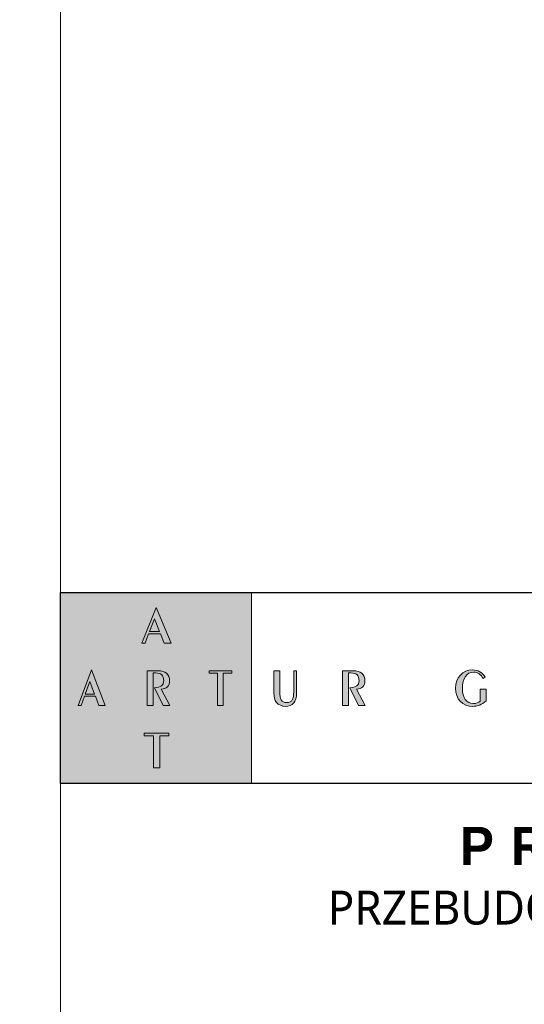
# Model space of a CAD drawing. Header units: millimetres. Extents: x -221 to 149158, y -114258 to 0.
# Tile 119 of 219: x 103296 to 103772, y -66429 to -65501. Entities that reach past the tile are written whole.
import ezdxf

# ---------------------------------------------------------------- set-up
doc = ezdxf.new("R2010")
doc.units = ezdxf.units.MM
doc.layers.get('0').update_dxf_attribs({"lineweight": 0})
doc.layers.add('A-opisram.ART', color=250, linetype='Continuous', lineweight=0)
doc.layers.add('opis..KF', color=250, linetype='Continuous', lineweight=15)
doc.layers.add('A-przekrycieram.ART', color=7, linetype='Continuous', lineweight=0, true_color=0xffffff)
doc.styles.add('ARCH', font='segoeuil.ttf')

# ---------------------------------------------------------------- blocks, each defined once
blk = doc.blocks.new('*U1674')
at = {"layer": 'A-przekrycieram.ART'}
h = blk.add_hatch(color=256, dxfattribs=at)
h.dxf.hatch_style = 1
h.paths.add_polyline_path([(0, 4200), (5940, 4200), (5940, 0), (0, 0)])
h.paths.add_polyline_path([(200, 4100), (5840, 4100), (5840, 100), (200, 100)], flags=16)
at = {"layer": 'A-opisram.ART'}
blk.add_line((4999.44, 100), (4999.44, 4100), dxfattribs=at)
blk = doc.blocks.new('A$C3E4B4AA6')
at = {"layer": 'opis..KF', "lineweight": 0}
h = blk.add_hatch(color=256, dxfattribs=at)
h.dxf.hatch_style = 1
h.paths.add_polyline_path([(0, 100), (100, 100), (100, 0), (0, 0)])
at = {"layer": 'opis..KF', "lineweight": 0, "true_color": 0xfefefe}
h = blk.add_hatch(color=7, dxfattribs=at)
h.dxf.hatch_style = 1
edge = h.paths.add_edge_path()
edge.add_spline(control_points=[(56.71, 25.08), (56.71, 25.08), (56.71, 26.44), (56.71, 26.44), (56.71, 26.44), (56.71, 26.44), (43.82, 26.44), (43.82, 26.44), (43.82, 26.44), (43.82, 26.44), (43.82, 25.08), (43.82, 25.08), (43.82, 25.08), (43.82, 25.08), (48.6, 25.08), (48.6, 25.08), (48.6, 25.08), (48.6, 25.08), (48.6, 8.22), (48.6, 8.22), (48.6, 8.22), (48.6, 8.22), (51.94, 8.22), (51.94, 8.22), (51.94, 8.22), (51.94, 8.22), (51.94, 25.08), (51.94, 25.08), (51.94, 25.08), (51.94, 25.08), (56.71, 25.08), (56.71, 25.08)], knot_values=[0, 0, 0, 0, 0.111111, 0.111111, 0.111111, 0.111211, 0.222222, 0.222222, 0.222222, 0.222322, 0.333333, 0.333333, 0.333333, 0.333433, 0.444444, 0.444444, 0.444444, 0.444544, 0.555556, 0.555556, 0.555556, 0.555656, 0.666667, 0.666667, 0.666667, 0.666767, 0.777778, 0.777778, 0.777778, 0.777878, 1, 1, 1, 1], degree=3, periodic=0)
edge = h.paths.add_edge_path()
edge.add_spline(control_points=[(89.63, 57.74), (89.63, 57.74), (89.63, 59.11), (89.63, 59.11), (89.63, 59.11), (89.63, 59.11), (77.77, 59.11), (77.77, 59.11), (77.77, 59.11), (77.77, 59.11), (77.77, 57.74), (77.77, 57.74), (77.77, 57.74), (77.77, 57.74), (82.16, 57.74), (82.16, 57.74), (82.16, 57.74), (82.16, 57.74), (82.16, 40.88), (82.16, 40.88), (82.16, 40.88), (82.16, 40.88), (85.24, 40.88), (85.24, 40.88), (85.24, 40.88), (85.24, 40.88), (85.24, 57.74), (85.24, 57.74), (85.24, 57.74), (85.24, 57.74), (89.63, 57.74), (89.63, 57.74)], knot_values=[0, 0, 0, 0, 0.111111, 0.111111, 0.111111, 0.111211, 0.222222, 0.222222, 0.222222, 0.222322, 0.333333, 0.333333, 0.333333, 0.333433, 0.444444, 0.444444, 0.444444, 0.444544, 0.555556, 0.555556, 0.555556, 0.555656, 0.666667, 0.666667, 0.666667, 0.666767, 0.777778, 0.777778, 0.777778, 0.777878, 1, 1, 1, 1], degree=3, periodic=0)
edge = h.paths.add_edge_path()
edge.add_spline(control_points=[(57.21, 40.88), (57.21, 40.88), (52.75, 49.43), (52.75, 49.43), (52.75, 49.43), (55.57, 49.58), (57.12, 51.19), (57.12, 53.77), (57.12, 53.77), (57.12, 57.23), (55.01, 59.11), (50.8, 59.11), (50.8, 59.11), (50.8, 59.11), (45.3, 59.11), (45.3, 59.11), (45.3, 59.11), (45.3, 59.11), (45.3, 40.88), (45.3, 40.88), (45.3, 40.88), (45.3, 40.88), (48.42, 40.88), (48.42, 40.88), (48.42, 40.88), (48.42, 40.88), (48.42, 57.94), (48.42, 57.94), (48.42, 57.94), (48.42, 57.94), (49.7, 57.94), (49.7, 57.94), (49.7, 57.94), (52.61, 57.94), (54.05, 56.62), (54.05, 53.92), (54.05, 53.92), (54.05, 51.31), (52.55, 50.36), (49.2, 50.12), (49.2, 50.12), (49.2, 50.12), (53.71, 40.88), (53.71, 40.88), (53.71, 40.88), (53.71, 40.88), (57.21, 40.88), (57.21, 40.88)], knot_values=[0, 0, 0, 0, 0.076923, 0.076923, 0.076923, 0.077023, 0.153846, 0.153846, 0.153846, 0.153946, 0.230769, 0.230769, 0.230769, 0.230869, 0.307692, 0.307692, 0.307692, 0.307792, 0.384615, 0.384615, 0.384615, 0.384715, 0.461538, 0.461538, 0.461538, 0.461638, 0.538462, 0.538462, 0.538462, 0.538562, 0.615385, 0.615385, 0.615385, 0.615485, 0.692308, 0.692308, 0.692308, 0.692408, 0.769231, 0.769231, 0.769231, 0.769331, 0.846154, 0.846154, 0.846154, 0.846254, 1, 1, 1, 1], degree=3, periodic=0)
edge = h.paths.add_edge_path()
edge.add_spline(control_points=[(23.35, 40.88), (23.35, 40.88), (16.17, 59.5), (16.17, 59.5), (16.17, 59.5), (16.17, 59.5), (9.29, 40.88), (9.29, 40.88), (9.29, 40.88), (9.29, 40.88), (10.79, 40.88), (10.79, 40.88), (10.79, 40.88), (10.79, 40.88), (12.5, 45.73), (12.5, 45.73), (12.5, 45.73), (12.5, 45.73), (18.28, 45.73), (18.28, 45.73), (18.28, 45.73), (18.28, 45.73), (20.03, 40.88), (20.03, 40.88), (20.03, 40.88), (20.03, 40.88), (23.35, 40.88), (23.35, 40.88)], knot_values=[0, 0, 0, 0, 0.125, 0.125, 0.125, 0.1251, 0.25, 0.25, 0.25, 0.2501, 0.375, 0.375, 0.375, 0.3751, 0.5, 0.5, 0.5, 0.5001, 0.625, 0.625, 0.625, 0.6251, 0.75, 0.75, 0.75, 0.7501, 1, 1, 1, 1], degree=3, periodic=0)
edge = h.paths.add_edge_path(flags=16)
edge.add_spline(control_points=[(17.81, 46.88), (17.81, 46.88), (12.94, 46.88), (12.94, 46.88), (12.94, 46.88), (12.94, 46.88), (15.39, 53.53), (15.39, 53.53), (15.39, 53.53), (15.39, 53.53), (17.81, 46.88), (17.81, 46.88)], knot_values=[0, 0, 0, 0, 0.25, 0.25, 0.25, 0.2501, 0.5, 0.5, 0.5, 0.5001, 1, 1, 1, 1], degree=3, periodic=0)
edge = h.paths.add_edge_path()
edge.add_spline(control_points=[(57.87, 73.56), (57.87, 73.56), (50.07, 92.18), (50.07, 92.18), (50.07, 92.18), (50.07, 92.18), (42.59, 73.56), (42.59, 73.56), (42.59, 73.56), (42.59, 73.56), (44.23, 73.56), (44.23, 73.56), (44.23, 73.56), (44.23, 73.56), (46.08, 78.41), (46.08, 78.41), (46.08, 78.41), (46.08, 78.41), (52.36, 78.41), (52.36, 78.41), (52.36, 78.41), (52.36, 78.41), (54.26, 73.56), (54.26, 73.56), (54.26, 73.56), (54.26, 73.56), (57.87, 73.56), (57.87, 73.56)], knot_values=[0, 0, 0, 0, 0.125, 0.125, 0.125, 0.1251, 0.25, 0.25, 0.25, 0.2501, 0.375, 0.375, 0.375, 0.3751, 0.5, 0.5, 0.5, 0.5001, 0.625, 0.625, 0.625, 0.6251, 0.75, 0.75, 0.75, 0.7501, 1, 1, 1, 1], degree=3, periodic=0)
edge = h.paths.add_edge_path(flags=16)
edge.add_spline(control_points=[(51.85, 79.56), (51.85, 79.56), (46.57, 79.56), (46.57, 79.56), (46.57, 79.56), (46.57, 79.56), (49.22, 86.21), (49.22, 86.21), (49.22, 86.21), (49.22, 86.21), (51.85, 79.56), (51.85, 79.56)], knot_values=[0, 0, 0, 0, 0.25, 0.25, 0.25, 0.2501, 0.5, 0.5, 0.5, 0.5001, 1, 1, 1, 1], degree=3, periodic=0)
at = {"layer": 'opis..KF', "lineweight": 0}
h = blk.add_hatch(color=256, dxfattribs=at)
h.dxf.hatch_style = 1
edge = h.paths.add_edge_path()
edge.add_spline(control_points=[(123.6, 47.49), (123.6, 47.49), (123.6, 59.11), (123.6, 59.11), (123.6, 59.11), (123.6, 59.11), (122.12, 59.11), (122.12, 59.11), (122.12, 59.11), (122.12, 59.11), (122.12, 48.12), (122.12, 48.12), (122.12, 48.12), (122.12, 44.27), (121.38, 42.37), (118.49, 42.37), (118.49, 42.37), (115.6, 42.37), (114.88, 44.29), (114.88, 48.12), (114.88, 48.12), (114.88, 48.12), (114.88, 59.11), (114.88, 59.11), (114.88, 59.11), (114.88, 59.11), (111.76, 59.11), (111.76, 59.11), (111.76, 59.11), (111.76, 59.11), (111.76, 47.49), (111.76, 47.49), (111.76, 47.49), (111.76, 45.32), (111.97, 43.76), (113.18, 42.37), (113.18, 42.37), (114.16, 41.22), (115.87, 40.44), (117.71, 40.44), (117.71, 40.44), (121.65, 40.44), (123.6, 42.78), (123.6, 47.49)], knot_values=[0, 0, 0, 0, 0.083333, 0.083333, 0.083333, 0.083433, 0.166667, 0.166667, 0.166667, 0.166767, 0.25, 0.25, 0.25, 0.2501, 0.333333, 0.333333, 0.333333, 0.333433, 0.416667, 0.416667, 0.416667, 0.416767, 0.5, 0.5, 0.5, 0.5001, 0.583333, 0.583333, 0.583333, 0.583433, 0.666667, 0.666667, 0.666667, 0.666767, 0.75, 0.75, 0.75, 0.7501, 0.833333, 0.833333, 0.833333, 0.833433, 1, 1, 1, 1], degree=3, periodic=0)
h = blk.add_hatch(color=256, dxfattribs=at)
h.dxf.hatch_style = 1
edge = h.paths.add_edge_path()
edge.add_spline(control_points=[(159.55, 40.88), (159.55, 40.88), (155.09, 49.43), (155.09, 49.43), (155.09, 49.43), (157.91, 49.58), (159.46, 51.19), (159.46, 53.77), (159.46, 53.77), (159.46, 57.23), (157.35, 59.11), (153.14, 59.11), (153.14, 59.11), (153.14, 59.11), (147.64, 59.11), (147.64, 59.11), (147.64, 59.11), (147.64, 59.11), (147.64, 40.88), (147.64, 40.88), (147.64, 40.88), (147.64, 40.88), (150.76, 40.88), (150.76, 40.88), (150.76, 40.88), (150.76, 40.88), (150.76, 57.94), (150.76, 57.94), (150.76, 57.94), (150.76, 57.94), (152.04, 57.94), (152.04, 57.94), (152.04, 57.94), (154.95, 57.94), (156.39, 56.62), (156.39, 53.92), (156.39, 53.92), (156.39, 51.31), (154.88, 50.36), (151.54, 50.12), (151.54, 50.12), (151.54, 50.12), (156.05, 40.88), (156.05, 40.88), (156.05, 40.88), (156.05, 40.88), (159.55, 40.88), (159.55, 40.88)], knot_values=[0, 0, 0, 0, 0.076923, 0.076923, 0.076923, 0.077023, 0.153846, 0.153846, 0.153846, 0.153946, 0.230769, 0.230769, 0.230769, 0.230869, 0.307692, 0.307692, 0.307692, 0.307792, 0.384615, 0.384615, 0.384615, 0.384715, 0.461538, 0.461538, 0.461538, 0.461638, 0.538462, 0.538462, 0.538462, 0.538562, 0.615385, 0.615385, 0.615385, 0.615485, 0.692308, 0.692308, 0.692308, 0.692408, 0.769231, 0.769231, 0.769231, 0.769331, 0.846154, 0.846154, 0.846154, 0.846254, 1, 1, 1, 1], degree=3, periodic=0)
h = blk.add_hatch(color=256, dxfattribs=at)
h.dxf.hatch_style = 1
edge = h.paths.add_edge_path()
edge.add_spline(control_points=[(222.92, 43.25), (222.92, 43.25), (222.92, 49.39), (222.92, 49.39), (222.92, 49.39), (222.92, 49.39), (219.85, 49.39), (219.85, 49.39), (219.85, 49.39), (219.85, 49.39), (219.85, 43.2), (219.85, 43.2), (219.85, 43.2), (218.99, 42.39), (217.73, 41.91), (216.26, 41.91), (216.26, 41.91), (212.71, 41.91), (210.47, 44.73), (210.47, 49.87), (210.47, 49.87), (210.47, 55.16), (212.8, 58.3), (216.41, 58.3), (216.41, 58.3), (218.58, 58.3), (220.26, 57.18), (221.38, 54.97), (221.38, 54.97), (221.38, 54.97), (222.48, 55.72), (222.48, 55.72), (222.48, 55.72), (221.02, 58.23), (218.8, 59.5), (215.7, 59.5), (215.7, 59.5), (210.78, 59.5), (206.86, 55.5), (206.86, 49.97), (206.86, 49.97), (206.86, 44.27), (210.59, 40.44), (216, 40.44), (216, 40.44), (218.43, 40.44), (220.75, 41.35), (222.92, 43.25)], knot_values=[0, 0, 0, 0, 0.076923, 0.076923, 0.076923, 0.077023, 0.153846, 0.153846, 0.153846, 0.153946, 0.230769, 0.230769, 0.230769, 0.230869, 0.307692, 0.307692, 0.307692, 0.307792, 0.384615, 0.384615, 0.384615, 0.384715, 0.461538, 0.461538, 0.461538, 0.461638, 0.538462, 0.538462, 0.538462, 0.538562, 0.615385, 0.615385, 0.615385, 0.615485, 0.692308, 0.692308, 0.692308, 0.692408, 0.769231, 0.769231, 0.769231, 0.769331, 0.846154, 0.846154, 0.846154, 0.846254, 1, 1, 1, 1], degree=3, periodic=0)
at = {"layer": 'opis..KF', "lineweight": 30}
blk.add_lwpolyline([(0, 100), (933, 100), (933, 0), (0, 0)], close=True, dxfattribs=at)
at = {"layer": 'opis..KF', "lineweight": 0}
blk.add_lwpolyline([(0, 100), (100, 100), (100, 0), (0, 0)], close=True, dxfattribs=at)
at = {"layer": 'opis..KF', "color": 7, "lineweight": 0, "true_color": 0xfefefe}
for points, knots in [([(57.87, 73.56), (57.87, 73.56), (50.07, 92.18), (50.07, 92.18), (50.07, 92.18), (50.07, 92.18), (42.59, 73.56), (42.59, 73.56), (42.59, 73.56), (42.59, 73.56), (44.23, 73.56), (44.23, 73.56), (44.23, 73.56), (44.23, 73.56), (46.08, 78.41), (46.08, 78.41), (46.08, 78.41), (46.08, 78.41), (52.36, 78.41), (52.36, 78.41), (52.36, 78.41), (52.36, 78.41), (54.26, 73.56), (54.26, 73.56), (54.26, 73.56), (54.26, 73.56), (57.87, 73.56), (57.87, 73.56)], [0, 0, 0, 0, 0.125, 0.125, 0.125, 0.125, 0.25, 0.25, 0.25, 0.25, 0.375, 0.375, 0.375, 0.375, 0.5, 0.5, 0.5, 0.5, 0.625, 0.625, 0.625, 0.625, 0.75, 0.75, 0.75, 0.75, 1, 1, 1, 1]), ([(51.85, 79.56), (51.85, 79.56), (46.57, 79.56), (46.57, 79.56), (46.57, 79.56), (46.57, 79.56), (49.22, 86.21), (49.22, 86.21), (49.22, 86.21), (49.22, 86.21), (51.85, 79.56), (51.85, 79.56)], [0, 0, 0, 0, 0.25, 0.25, 0.25, 0.25, 0.5, 0.5, 0.5, 0.5, 1, 1, 1, 1]), ([(23.35, 40.88), (23.35, 40.88), (16.17, 59.5), (16.17, 59.5), (16.17, 59.5), (16.17, 59.5), (9.29, 40.88), (9.29, 40.88), (9.29, 40.88), (9.29, 40.88), (10.79, 40.88), (10.79, 40.88), (10.79, 40.88), (10.79, 40.88), (12.5, 45.73), (12.5, 45.73), (12.5, 45.73), (12.5, 45.73), (18.28, 45.73), (18.28, 45.73), (18.28, 45.73), (18.28, 45.73), (20.03, 40.88), (20.03, 40.88), (20.03, 40.88), (20.03, 40.88), (23.35, 40.88), (23.35, 40.88)], [0, 0, 0, 0, 0.125, 0.125, 0.125, 0.125, 0.25, 0.25, 0.25, 0.25, 0.375, 0.375, 0.375, 0.375, 0.5, 0.5, 0.5, 0.5, 0.625, 0.625, 0.625, 0.625, 0.75, 0.75, 0.75, 0.75, 1, 1, 1, 1]), ([(57.21, 40.88), (57.21, 40.88), (52.75, 49.43), (52.75, 49.43), (52.75, 49.43), (55.57, 49.58), (57.12, 51.19), (57.12, 53.77), (57.12, 53.77), (57.12, 57.23), (55.01, 59.11), (50.8, 59.11), (50.8, 59.11), (50.8, 59.11), (45.3, 59.11), (45.3, 59.11), (45.3, 59.11), (45.3, 59.11), (45.3, 40.88), (45.3, 40.88), (45.3, 40.88), (45.3, 40.88), (48.42, 40.88), (48.42, 40.88), (48.42, 40.88), (48.42, 40.88), (48.42, 57.94), (48.42, 57.94), (48.42, 57.94), (48.42, 57.94), (49.7, 57.94), (49.7, 57.94), (49.7, 57.94), (52.61, 57.94), (54.05, 56.62), (54.05, 53.92), (54.05, 53.92), (54.05, 51.31), (52.55, 50.36), (49.2, 50.12), (49.2, 50.12), (49.2, 50.12), (53.71, 40.88), (53.71, 40.88), (53.71, 40.88), (53.71, 40.88), (57.21, 40.88), (57.21, 40.88)], [0, 0, 0, 0, 0.076923, 0.076923, 0.076923, 0.076923, 0.153846, 0.153846, 0.153846, 0.153846, 0.230769, 0.230769, 0.230769, 0.230769, 0.307692, 0.307692, 0.307692, 0.307692, 0.384615, 0.384615, 0.384615, 0.384615, 0.461538, 0.461538, 0.461538, 0.461538, 0.538462, 0.538462, 0.538462, 0.538462, 0.615385, 0.615385, 0.615385, 0.615385, 0.692308, 0.692308, 0.692308, 0.692308, 0.769231, 0.769231, 0.769231, 0.769231, 0.846154, 0.846154, 0.846154, 0.846154, 1, 1, 1, 1]), ([(89.63, 57.74), (89.63, 57.74), (89.63, 59.11), (89.63, 59.11), (89.63, 59.11), (89.63, 59.11), (77.77, 59.11), (77.77, 59.11), (77.77, 59.11), (77.77, 59.11), (77.77, 57.74), (77.77, 57.74), (77.77, 57.74), (77.77, 57.74), (82.16, 57.74), (82.16, 57.74), (82.16, 57.74), (82.16, 57.74), (82.16, 40.88), (82.16, 40.88), (82.16, 40.88), (82.16, 40.88), (85.24, 40.88), (85.24, 40.88), (85.24, 40.88), (85.24, 40.88), (85.24, 57.74), (85.24, 57.74), (85.24, 57.74), (85.24, 57.74), (89.63, 57.74), (89.63, 57.74)], [0, 0, 0, 0, 0.111111, 0.111111, 0.111111, 0.111111, 0.222222, 0.222222, 0.222222, 0.222222, 0.333333, 0.333333, 0.333333, 0.333333, 0.444444, 0.444444, 0.444444, 0.444444, 0.555556, 0.555556, 0.555556, 0.555556, 0.666667, 0.666667, 0.666667, 0.666667, 0.777778, 0.777778, 0.777778, 0.777778, 1, 1, 1, 1]), ([(17.81, 46.88), (17.81, 46.88), (12.94, 46.88), (12.94, 46.88), (12.94, 46.88), (12.94, 46.88), (15.39, 53.53), (15.39, 53.53), (15.39, 53.53), (15.39, 53.53), (17.81, 46.88), (17.81, 46.88)], [0, 0, 0, 0, 0.25, 0.25, 0.25, 0.25, 0.5, 0.5, 0.5, 0.5, 1, 1, 1, 1]), ([(56.71, 25.08), (56.71, 25.08), (56.71, 26.44), (56.71, 26.44), (56.71, 26.44), (56.71, 26.44), (43.82, 26.44), (43.82, 26.44), (43.82, 26.44), (43.82, 26.44), (43.82, 25.08), (43.82, 25.08), (43.82, 25.08), (43.82, 25.08), (48.6, 25.08), (48.6, 25.08), (48.6, 25.08), (48.6, 25.08), (48.6, 8.22), (48.6, 8.22), (48.6, 8.22), (48.6, 8.22), (51.94, 8.22), (51.94, 8.22), (51.94, 8.22), (51.94, 8.22), (51.94, 25.08), (51.94, 25.08), (51.94, 25.08), (51.94, 25.08), (56.71, 25.08), (56.71, 25.08)], [0, 0, 0, 0, 0.111111, 0.111111, 0.111111, 0.111111, 0.222222, 0.222222, 0.222222, 0.222222, 0.333333, 0.333333, 0.333333, 0.333333, 0.444444, 0.444444, 0.444444, 0.444444, 0.555556, 0.555556, 0.555556, 0.555556, 0.666667, 0.666667, 0.666667, 0.666667, 0.777778, 0.777778, 0.777778, 0.777778, 1, 1, 1, 1])]:
    blk.add_open_spline(points, degree=3, knots=knots, dxfattribs=at)
at = {"layer": 'opis..KF', "lineweight": 0}
for points, knots in [([(123.6, 47.49), (123.6, 47.49), (123.6, 59.11), (123.6, 59.11), (123.6, 59.11), (123.6, 59.11), (122.12, 59.11), (122.12, 59.11), (122.12, 59.11), (122.12, 59.11), (122.12, 48.12), (122.12, 48.12), (122.12, 48.12), (122.12, 44.27), (121.38, 42.37), (118.49, 42.37), (118.49, 42.37), (115.6, 42.37), (114.88, 44.29), (114.88, 48.12), (114.88, 48.12), (114.88, 48.12), (114.88, 59.11), (114.88, 59.11), (114.88, 59.11), (114.88, 59.11), (111.76, 59.11), (111.76, 59.11), (111.76, 59.11), (111.76, 59.11), (111.76, 47.49), (111.76, 47.49), (111.76, 47.49), (111.76, 45.32), (111.97, 43.76), (113.18, 42.37), (113.18, 42.37), (114.16, 41.22), (115.87, 40.44), (117.71, 40.44), (117.71, 40.44), (121.65, 40.44), (123.6, 42.78), (123.6, 47.49)], [0, 0, 0, 0, 0.083333, 0.083333, 0.083333, 0.083333, 0.166667, 0.166667, 0.166667, 0.166667, 0.25, 0.25, 0.25, 0.25, 0.333333, 0.333333, 0.333333, 0.333333, 0.416667, 0.416667, 0.416667, 0.416667, 0.5, 0.5, 0.5, 0.5, 0.583333, 0.583333, 0.583333, 0.583333, 0.666667, 0.666667, 0.666667, 0.666667, 0.75, 0.75, 0.75, 0.75, 0.833333, 0.833333, 0.833333, 0.833333, 1, 1, 1, 1]), ([(159.55, 40.88), (159.55, 40.88), (155.09, 49.43), (155.09, 49.43), (155.09, 49.43), (157.91, 49.58), (159.46, 51.19), (159.46, 53.77), (159.46, 53.77), (159.46, 57.23), (157.35, 59.11), (153.14, 59.11), (153.14, 59.11), (153.14, 59.11), (147.64, 59.11), (147.64, 59.11), (147.64, 59.11), (147.64, 59.11), (147.64, 40.88), (147.64, 40.88), (147.64, 40.88), (147.64, 40.88), (150.76, 40.88), (150.76, 40.88), (150.76, 40.88), (150.76, 40.88), (150.76, 57.94), (150.76, 57.94), (150.76, 57.94), (150.76, 57.94), (152.04, 57.94), (152.04, 57.94), (152.04, 57.94), (154.95, 57.94), (156.39, 56.62), (156.39, 53.92), (156.39, 53.92), (156.39, 51.31), (154.88, 50.36), (151.54, 50.12), (151.54, 50.12), (151.54, 50.12), (156.05, 40.88), (156.05, 40.88), (156.05, 40.88), (156.05, 40.88), (159.55, 40.88), (159.55, 40.88)], [0, 0, 0, 0, 0.076923, 0.076923, 0.076923, 0.076923, 0.153846, 0.153846, 0.153846, 0.153846, 0.230769, 0.230769, 0.230769, 0.230769, 0.307692, 0.307692, 0.307692, 0.307692, 0.384615, 0.384615, 0.384615, 0.384615, 0.461538, 0.461538, 0.461538, 0.461538, 0.538462, 0.538462, 0.538462, 0.538462, 0.615385, 0.615385, 0.615385, 0.615385, 0.692308, 0.692308, 0.692308, 0.692308, 0.769231, 0.769231, 0.769231, 0.769231, 0.846154, 0.846154, 0.846154, 0.846154, 1, 1, 1, 1]), ([(222.92, 43.25), (222.92, 43.25), (222.92, 49.39), (222.92, 49.39), (222.92, 49.39), (222.92, 49.39), (219.85, 49.39), (219.85, 49.39), (219.85, 49.39), (219.85, 49.39), (219.85, 43.2), (219.85, 43.2), (219.85, 43.2), (218.99, 42.39), (217.73, 41.91), (216.26, 41.91), (216.26, 41.91), (212.71, 41.91), (210.47, 44.73), (210.47, 49.87), (210.47, 49.87), (210.47, 55.16), (212.8, 58.3), (216.41, 58.3), (216.41, 58.3), (218.58, 58.3), (220.26, 57.18), (221.38, 54.97), (221.38, 54.97), (221.38, 54.97), (222.48, 55.72), (222.48, 55.72), (222.48, 55.72), (221.02, 58.23), (218.8, 59.5), (215.7, 59.5), (215.7, 59.5), (210.78, 59.5), (206.86, 55.5), (206.86, 49.97), (206.86, 49.97), (206.86, 44.27), (210.59, 40.44), (216, 40.44), (216, 40.44), (218.43, 40.44), (220.75, 41.35), (222.92, 43.25)], [0, 0, 0, 0, 0.076923, 0.076923, 0.076923, 0.076923, 0.153846, 0.153846, 0.153846, 0.153846, 0.230769, 0.230769, 0.230769, 0.230769, 0.307692, 0.307692, 0.307692, 0.307692, 0.384615, 0.384615, 0.384615, 0.384615, 0.461538, 0.461538, 0.461538, 0.461538, 0.538462, 0.538462, 0.538462, 0.538462, 0.615385, 0.615385, 0.615385, 0.615385, 0.692308, 0.692308, 0.692308, 0.692308, 0.769231, 0.769231, 0.769231, 0.769231, 0.846154, 0.846154, 0.846154, 0.846154, 1, 1, 1, 1])]:
    blk.add_open_spline(points, degree=3, knots=knots, dxfattribs=at)

msp = doc.modelspace()

# ---------------------------------------------------------------- linework, layer by layer
at = {"layer": 'opis..KF'}
msp.add_lwpolyline([(105016.03, -66220.72), (103334.9, -66220.72), (103334.9, -66445.72), (105016.03, -66445.72)], close=True, dxfattribs=at)

# ---------------------------------------------------------------- block references
at = {"xscale": 2, "yscale": 2, "zscale": 2}
msp.add_blockref('*U1674', (93336.03, -67503.22), dxfattribs=at)
at = {"layer": 'opis..KF', "xscale": 1.8, "yscale": 1.8, "zscale": 1.8}
msp.add_blockref('A$C3E4B4AA6', (103334.9, -66220.72), dxfattribs=at)

# ---------------------------------------------------------------- texts
at = {"layer": 'opis..KF', "insert": (104130.68, -66338.5), "char_height": 36, "width": 1819.3166, "attachment_point": 5, "style": 'ARCH'}
msp.add_mtext('\\A1;{\\fCentury Gothic|b1|i0|c238|p34;\\T1.5;PROJEKT BUDOWLANY\\P\\fSegoe UI Light|b0|i0|c238|p34;\\H0.88889x;\\T1;PRZEBUDOWA ORAZ ZMIANA SPOSOBU UŻYTKOWANIA \\PSTRYCHU NA SALE LEKCYJNE}', dxfattribs=at)

doc.saveas('drawing.dxf')
